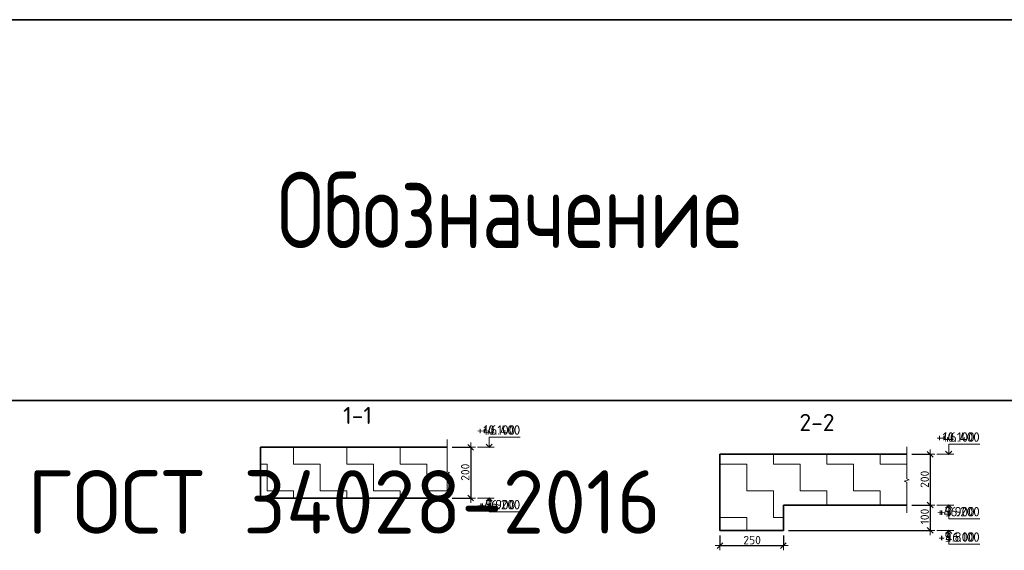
# Model space of a CAD drawing. Header units: metres. Extents: x -38 to 97, y -15 to 21.
# Tile 151 of 184: x 70.32 to 74.2, y 12.68 to 14.77. Entities that reach past the tile are written whole.
import ezdxf

# ---------------------------------------------------------------- set-up
doc = ezdxf.new("R2010")
doc.units = ezdxf.units.M
doc.header["$PDMODE"] = 65
for name, color, linetype, lineweight in [('XR$3$Размерная линия_ общее', 7, 'Continuous', 13), ('XR$4$Размерная линия_ общее', 7, 'Continuous', 13), ('XR$6$Размерная линия_ общее', 7, 'Continuous', 13)]:
    doc.layers.add(name, color=color, linetype=linetype, lineweight=lineweight)
doc.styles.add('ISOCPEUR', font='txt')
doc.dimstyles.new('DIMSTYLE_8', dxfattribs={"dimtxt": 0.033, "dimasz": 0.0375, "dimexe": 0, "dimexo": 0, "dimgap": 0.0165, "dimtad": 2, "dimdec": 0, "dimlfac": 1000, "dimrnd": 1, "dimzin": 12, "dimdsep": 46, "dimtxsty": 'ISOCPEUR', "dimblk1": 'ALL_ML_STRICH', "dimblk2": 'ALL_ML_STRICH', "dimsah": 1, "dimcen": 0, "dimclrd": 7, "dimclre": 256, "dimclrt": 7, "dimadec": 0, "dimazin": 0, "dimtfac": 1, "dimtdec": 0, "dimtix": 1, "dimtmove": 2, "dimatfit": 3, "dimfxl": 0, "dimtzin": 0, "dimlwd": 0, "dimlwe": -3, "dimarcsym": 0})
pattern_1 = [(0, (0.21, 0.21), (0.105, 0.105), [0.105, -0.105]), (90, (0.21, 0.21), (-0.105, 0.105), [0.105, -0.105])]

# ---------------------------------------------------------------- blocks, each defined once
blk = doc.blocks.new('ЭЛЕМЕНТ_УЗОРА_0')
at = {"color": 7, "linetype": 'Continuous', "lineweight": 13, "transparency": 33554687}
blk.add_line((72.0051, 12.8573), (72.0051, 12.8573), dxfattribs=at)
blk.add_lwpolyline([(72.0051, 13.1173), (72.0051, 12.9901), (72.0151, 12.9865), (71.9951, 12.9816), (72.0051, 12.9774), (72.0051, 12.8573)], dxfattribs=at)
blk = doc.blocks.new('ALL_ML_STRICH')
at = {"color": 0, "linetype": 'ByBlock', "lineweight": -2}
for p, q in [((-1, 0), (0.5, 0)), ((-0.3, -0.3), (0.3, 0.3)), ((0, -0.5), (0, 0.5))]:
    blk.add_line(p, q, dxfattribs=at)
blk = doc.blocks.new('*D46')
at = {"layer": 'DEFPOINTS', "color": 7, "linetype": 'Continuous', "lineweight": 13, "transparency": 33554687}
for p in [(72.0051, 13.0873), (72.0975, 13.0873), (72.0051, 12.8873)]:
    blk.add_point(p, dxfattribs=at)
at = {"layer": 'XR$3$Размерная линия_ общее', "color": 253, "linetype": 'Continuous', "lineweight": -2, "true_color": 0xa0a0a0, "transparency": 33554687}
for p, q in [((72.0251, 13.0873), (72.0975, 13.0873)), ((72.0251, 12.8873), (72.0975, 12.8873))]:
    blk.add_line(p, q, dxfattribs=at)
at = {"layer": 'XR$3$Размерная линия_ общее', "color": 7, "linetype": 'Continuous', "lineweight": -2, "transparency": 33554687}
blk.add_line((72.0975, 13.0873), (72.0975, 12.8873), dxfattribs=at)
at = {"layer": 'XR$3$Размерная линия_ общее', "color": 7, "linetype": 'Continuous', "lineweight": 13, "transparency": 33554687, "xscale": 0.0375, "yscale": 0.0375, "zscale": 0.0375}
for p, rotation in [((72.0975, 13.0873), 90), ((72.0975, 12.8873), 270)]:
    blk.add_blockref('ALL_ML_STRICH', p, dxfattribs=dict(at, rotation=rotation))
at = {"layer": 'XR$3$Размерная линия_ общее', "color": 7, "linetype": 'Continuous', "lineweight": 13, "transparency": 33554687, "insert": (72.076, 12.9889), "char_height": 0.033, "width": 0.099, "attachment_point": 5, "rotation": 90, "style": 'ISOCPEUR'}
blk.add_mtext('\\A1;{200}', dxfattribs=at)
blk = doc.blocks.new('СЛОЖНЫЙ_ОБЪЕКТ_1')
at = {"color": 7, "linetype": 'Continuous', "lineweight": 13, "transparency": 33554687}
blk.add_line((72.1905, 13.0873), (72.1238, 13.0873), dxfattribs=at)
blk.add_lwpolyline([(72.1705, 13.0873), (72.1705, 13.1273), (72.2728, 13.1273)], dxfattribs=at)
at = {"color": 7, "linetype": 'Continuous', "lineweight": 35, "transparency": 33554687}
blk.add_lwpolyline([(72.1584, 13.0994), (72.1705, 13.0873), (72.1826, 13.0994)], dxfattribs=at)
blk = doc.blocks.new('СЛОЖНЫЙ_ОБЪЕКТ_2')
at = {"color": 7, "linetype": 'Continuous', "lineweight": 13, "transparency": 33554687}
blk.add_line((72.1905, 12.8873), (72.1238, 12.8873), dxfattribs=at)
at = {"color": 7, "linetype": 'Continuous', "lineweight": 35, "transparency": 33554687}
blk.add_lwpolyline([(72.1584, 12.8752), (72.1705, 12.8873), (72.1826, 12.8752)], dxfattribs=at)
at = {"color": 7, "linetype": 'Continuous', "lineweight": 13, "transparency": 33554687}
blk.add_lwpolyline([(72.1705, 12.8873), (72.1705, 12.8333), (72.2728, 12.8333)], dxfattribs=at)
blk = doc.blocks.new('ЭЛЕМЕНТ_УЗОРА_3')
at = {"color": 7, "linetype": 'Continuous', "lineweight": 13, "transparency": 33554687}
blk.add_line((73.8149, 12.8295), (73.8149, 12.8295), dxfattribs=at)
blk.add_lwpolyline([(73.8149, 13.0895), (73.8149, 12.9623), (73.8249, 12.9587), (73.8049, 12.9538), (73.8149, 12.9496), (73.8149, 12.8295)], dxfattribs=at)
blk = doc.blocks.new('СЛОЖНЫЙ_ОБЪЕКТ_3')
at = {"color": 7, "linetype": 'Continuous', "lineweight": 13, "transparency": 33554687}
blk.add_line((74.0002, 13.0595), (73.9336, 13.0595), dxfattribs=at)
at = {"color": 7, "linetype": 'Continuous', "lineweight": 35, "transparency": 33554687}
blk.add_lwpolyline([(73.9681, 13.0716), (73.9802, 13.0595), (73.9923, 13.0716)], dxfattribs=at)
at = {"color": 7, "linetype": 'Continuous', "lineweight": 13, "transparency": 33554687}
blk.add_lwpolyline([(73.9802, 13.0595), (73.9802, 13.0995), (74.0826, 13.0995)], dxfattribs=at)
blk = doc.blocks.new('СЛОЖНЫЙ_ОБЪЕКТ_4')
at = {"color": 7, "linetype": 'Continuous', "lineweight": 13, "transparency": 33554687}
blk.add_line((74.0002, 12.8595), (73.9336, 12.8595), dxfattribs=at)
at = {"color": 7, "linetype": 'Continuous', "lineweight": 35, "transparency": 33554687}
blk.add_lwpolyline([(73.9681, 12.8474), (73.9802, 12.8595), (73.9923, 12.8474)], dxfattribs=at)
at = {"color": 7, "linetype": 'Continuous', "lineweight": 13, "transparency": 33554687}
blk.add_lwpolyline([(73.9802, 12.8595), (73.9802, 12.8055), (74.0826, 12.8055)], dxfattribs=at)
blk = doc.blocks.new('*D52')
at = {"layer": 'DEFPOINTS', "color": 7, "linetype": 'Continuous', "lineweight": 13, "transparency": 33554687}
for p in [(73.8149, 13.0595), (73.9073, 13.0595), (73.8149, 12.8595)]:
    blk.add_point(p, dxfattribs=at)
at = {"layer": 'XR$3$Размерная линия_ общее', "color": 253, "linetype": 'Continuous', "lineweight": -2, "true_color": 0xa0a0a0, "transparency": 33554687}
for p, q in [((73.8349, 13.0595), (73.9073, 13.0595)), ((73.8349, 12.8595), (73.9073, 12.8595))]:
    blk.add_line(p, q, dxfattribs=at)
at = {"layer": 'XR$3$Размерная линия_ общее', "color": 7, "linetype": 'Continuous', "lineweight": -2, "transparency": 33554687}
blk.add_line((73.9073, 13.0595), (73.9073, 12.8595), dxfattribs=at)
at = {"layer": 'XR$3$Размерная линия_ общее', "color": 7, "linetype": 'Continuous', "lineweight": 13, "transparency": 33554687, "xscale": 0.0375, "yscale": 0.0375, "zscale": 0.0375}
for p, rotation in [((73.9073, 13.0595), 90), ((73.9073, 12.8595), 270)]:
    blk.add_blockref('ALL_ML_STRICH', p, dxfattribs=dict(at, rotation=rotation))
at = {"layer": 'XR$3$Размерная линия_ общее', "color": 7, "linetype": 'Continuous', "lineweight": 13, "transparency": 33554687, "insert": (73.8858, 12.9611), "char_height": 0.033, "width": 0.099, "attachment_point": 5, "rotation": 90, "style": 'ISOCPEUR'}
blk.add_mtext('\\A1;{200}', dxfattribs=at)
blk = doc.blocks.new('*D53')
at = {"layer": 'DEFPOINTS', "color": 7, "linetype": 'Continuous', "lineweight": 13, "transparency": 33554687}
for p in [(73.8149, 12.8595), (73.9073, 12.8595), (73.3294, 12.7595)]:
    blk.add_point(p, dxfattribs=at)
at = {"layer": 'XR$3$Размерная линия_ общее', "color": 253, "linetype": 'Continuous', "lineweight": -2, "true_color": 0xa0a0a0, "transparency": 33554687}
for p, q in [((73.8349, 12.8595), (73.9073, 12.8595)), ((73.3494, 12.7595), (73.9073, 12.7595))]:
    blk.add_line(p, q, dxfattribs=at)
at = {"layer": 'XR$3$Размерная линия_ общее', "color": 7, "linetype": 'Continuous', "lineweight": -2, "transparency": 33554687}
blk.add_line((73.9073, 12.8595), (73.9073, 12.7595), dxfattribs=at)
at = {"layer": 'XR$3$Размерная линия_ общее', "color": 7, "linetype": 'Continuous', "lineweight": 13, "transparency": 33554687, "xscale": 0.0375, "yscale": 0.0375, "zscale": 0.0375}
for p, rotation in [((73.9073, 12.8595), 90), ((73.9073, 12.7595), 270)]:
    blk.add_blockref('ALL_ML_STRICH', p, dxfattribs=dict(at, rotation=rotation))
at = {"layer": 'XR$3$Размерная линия_ общее', "color": 7, "linetype": 'Continuous', "lineweight": 13, "transparency": 33554687, "insert": (73.8858, 12.8144), "char_height": 0.033, "width": 0.099, "attachment_point": 5, "rotation": 90, "style": 'ISOCPEUR'}
blk.add_mtext('\\A1;{100}', dxfattribs=at)
blk = doc.blocks.new('СЛОЖНЫЙ_ОБЪЕКТ_5')
at = {"color": 7, "linetype": 'Continuous', "lineweight": 13, "transparency": 33554687}
blk.add_line((74.0002, 12.7595), (73.9336, 12.7595), dxfattribs=at)
at = {"color": 7, "linetype": 'Continuous', "lineweight": 35, "transparency": 33554687}
blk.add_lwpolyline([(73.9681, 12.7474), (73.9802, 12.7595), (73.9923, 12.7474)], dxfattribs=at)
at = {"color": 7, "linetype": 'Continuous', "lineweight": 13, "transparency": 33554687}
blk.add_lwpolyline([(73.9802, 12.7595), (73.9802, 12.7055), (74.0826, 12.7055)], dxfattribs=at)
blk = doc.blocks.new('*D55')
at = {"layer": 'DEFPOINTS', "color": 7, "linetype": 'Continuous', "lineweight": 13, "transparency": 33554687}
for p in [(73.0794, 12.7595), (73.3294, 12.7595), (73.0794, 12.7)]:
    blk.add_point(p, dxfattribs=at)
at = {"layer": 'XR$3$Размерная линия_ общее', "color": 253, "linetype": 'Continuous', "lineweight": -2, "true_color": 0xa0a0a0, "transparency": 33554687}
for p, q in [((73.0794, 12.7395), (73.0794, 12.7)), ((73.3294, 12.7395), (73.3294, 12.7))]:
    blk.add_line(p, q, dxfattribs=at)
at = {"layer": 'XR$3$Размерная линия_ общее', "color": 7, "linetype": 'Continuous', "lineweight": -2, "transparency": 33554687}
blk.add_line((73.0794, 12.7), (73.3294, 12.7), dxfattribs=at)
at = {"layer": 'XR$3$Размерная линия_ общее', "color": 7, "linetype": 'Continuous', "lineweight": 13, "transparency": 33554687, "xscale": 0.0375, "yscale": 0.0375, "zscale": 0.0375, "rotation": 180}
blk.add_blockref('ALL_ML_STRICH', (73.0794, 12.7), dxfattribs=at)
at = {"layer": 'XR$3$Размерная линия_ общее', "color": 7, "linetype": 'Continuous', "lineweight": 13, "transparency": 33554687, "xscale": 0.0375, "yscale": 0.0375, "zscale": 0.0375}
blk.add_blockref('ALL_ML_STRICH', (73.3294, 12.7), dxfattribs=at)
at = {"layer": 'XR$3$Размерная линия_ общее', "color": 7, "linetype": 'Continuous', "lineweight": 13, "transparency": 33554687, "insert": (73.206, 12.7215), "char_height": 0.033, "width": 0.099, "attachment_point": 5, "style": 'ISOCPEUR'}
blk.add_mtext('\\A1;{250}', dxfattribs=at)
blk = doc.blocks.new('ЭЛЕМЕНТ_УЗОРА_14')
at = {"color": 7, "linetype": 'Continuous', "lineweight": 13, "transparency": 33554687}
blk.add_line((72.0051, 12.8573), (72.0051, 12.8573), dxfattribs=at)
blk.add_lwpolyline([(72.0051, 13.1173), (72.0051, 12.9901), (72.0151, 12.9865), (71.9951, 12.9816), (72.0051, 12.9774), (72.0051, 12.8573)], dxfattribs=at)
blk = doc.blocks.new('*D282')
at = {"layer": 'DEFPOINTS', "color": 7, "linetype": 'Continuous', "lineweight": 13, "transparency": 33554687}
for p in [(72.0051, 13.0873), (72.0975, 13.0873), (72.0051, 12.8873)]:
    blk.add_point(p, dxfattribs=at)
at = {"layer": 'XR$4$Размерная линия_ общее', "color": 253, "linetype": 'Continuous', "lineweight": -2, "true_color": 0xa0a0a0, "transparency": 33554687}
for p, q in [((72.0251, 13.0873), (72.0975, 13.0873)), ((72.0251, 12.8873), (72.0975, 12.8873))]:
    blk.add_line(p, q, dxfattribs=at)
at = {"layer": 'XR$4$Размерная линия_ общее', "color": 7, "linetype": 'Continuous', "lineweight": -2, "transparency": 33554687}
blk.add_line((72.0975, 13.0873), (72.0975, 12.8873), dxfattribs=at)
at = {"layer": 'XR$4$Размерная линия_ общее', "color": 7, "linetype": 'Continuous', "lineweight": 13, "transparency": 33554687, "xscale": 0.0375, "yscale": 0.0375, "zscale": 0.0375}
for p, rotation in [((72.0975, 13.0873), 90), ((72.0975, 12.8873), 270)]:
    blk.add_blockref('ALL_ML_STRICH', p, dxfattribs=dict(at, rotation=rotation))
at = {"layer": 'XR$4$Размерная линия_ общее', "color": 7, "linetype": 'Continuous', "lineweight": 13, "transparency": 33554687, "insert": (72.076, 12.9889), "char_height": 0.033, "width": 0.099, "attachment_point": 5, "rotation": 90, "style": 'ISOCPEUR'}
blk.add_mtext('\\A1;{200}', dxfattribs=at)
blk = doc.blocks.new('СЛОЖНЫЙ_ОБЪЕКТ_56')
at = {"color": 7, "linetype": 'Continuous', "lineweight": 13, "transparency": 33554687}
blk.add_line((72.1905, 13.0873), (72.1238, 13.0873), dxfattribs=at)
blk.add_lwpolyline([(72.1705, 13.0873), (72.1705, 13.1273), (72.2728, 13.1273)], dxfattribs=at)
at = {"color": 7, "linetype": 'Continuous', "lineweight": 35, "transparency": 33554687}
blk.add_lwpolyline([(72.1584, 13.0994), (72.1705, 13.0873), (72.1826, 13.0994)], dxfattribs=at)
blk = doc.blocks.new('СЛОЖНЫЙ_ОБЪЕКТ_57')
at = {"color": 7, "linetype": 'Continuous', "lineweight": 13, "transparency": 33554687}
blk.add_line((72.1905, 12.8873), (72.1238, 12.8873), dxfattribs=at)
at = {"color": 7, "linetype": 'Continuous', "lineweight": 35, "transparency": 33554687}
blk.add_lwpolyline([(72.1584, 12.8752), (72.1705, 12.8873), (72.1826, 12.8752)], dxfattribs=at)
at = {"color": 7, "linetype": 'Continuous', "lineweight": 13, "transparency": 33554687}
blk.add_lwpolyline([(72.1705, 12.8873), (72.1705, 12.8333), (72.2728, 12.8333)], dxfattribs=at)
blk = doc.blocks.new('ЭЛЕМЕНТ_УЗОРА_17')
at = {"color": 7, "linetype": 'Continuous', "lineweight": 13, "transparency": 33554687}
blk.add_line((73.8149, 12.8295), (73.8149, 12.8295), dxfattribs=at)
blk.add_lwpolyline([(73.8149, 13.0895), (73.8149, 12.9623), (73.8249, 12.9587), (73.8049, 12.9538), (73.8149, 12.9496), (73.8149, 12.8295)], dxfattribs=at)
blk = doc.blocks.new('СЛОЖНЫЙ_ОБЪЕКТ_58')
at = {"color": 7, "linetype": 'Continuous', "lineweight": 13, "transparency": 33554687}
blk.add_line((74.0002, 13.0595), (73.9336, 13.0595), dxfattribs=at)
at = {"color": 7, "linetype": 'Continuous', "lineweight": 35, "transparency": 33554687}
blk.add_lwpolyline([(73.9681, 13.0716), (73.9802, 13.0595), (73.9923, 13.0716)], dxfattribs=at)
at = {"color": 7, "linetype": 'Continuous', "lineweight": 13, "transparency": 33554687}
blk.add_lwpolyline([(73.9802, 13.0595), (73.9802, 13.0995), (74.0826, 13.0995)], dxfattribs=at)
blk = doc.blocks.new('СЛОЖНЫЙ_ОБЪЕКТ_59')
at = {"color": 7, "linetype": 'Continuous', "lineweight": 13, "transparency": 33554687}
blk.add_line((74.0002, 12.8595), (73.9336, 12.8595), dxfattribs=at)
at = {"color": 7, "linetype": 'Continuous', "lineweight": 35, "transparency": 33554687}
blk.add_lwpolyline([(73.9681, 12.8474), (73.9802, 12.8595), (73.9923, 12.8474)], dxfattribs=at)
at = {"color": 7, "linetype": 'Continuous', "lineweight": 13, "transparency": 33554687}
blk.add_lwpolyline([(73.9802, 12.8595), (73.9802, 12.8055), (74.0826, 12.8055)], dxfattribs=at)
blk = doc.blocks.new('*D288')
at = {"layer": 'DEFPOINTS', "color": 7, "linetype": 'Continuous', "lineweight": 13, "transparency": 33554687}
for p in [(73.8149, 13.0595), (73.9073, 13.0595), (73.8149, 12.8595)]:
    blk.add_point(p, dxfattribs=at)
at = {"layer": 'XR$4$Размерная линия_ общее', "color": 253, "linetype": 'Continuous', "lineweight": -2, "true_color": 0xa0a0a0, "transparency": 33554687}
for p, q in [((73.8349, 13.0595), (73.9073, 13.0595)), ((73.8349, 12.8595), (73.9073, 12.8595))]:
    blk.add_line(p, q, dxfattribs=at)
at = {"layer": 'XR$4$Размерная линия_ общее', "color": 7, "linetype": 'Continuous', "lineweight": -2, "transparency": 33554687}
blk.add_line((73.9073, 13.0595), (73.9073, 12.8595), dxfattribs=at)
at = {"layer": 'XR$4$Размерная линия_ общее', "color": 7, "linetype": 'Continuous', "lineweight": 13, "transparency": 33554687, "xscale": 0.0375, "yscale": 0.0375, "zscale": 0.0375}
for p, rotation in [((73.9073, 13.0595), 90), ((73.9073, 12.8595), 270)]:
    blk.add_blockref('ALL_ML_STRICH', p, dxfattribs=dict(at, rotation=rotation))
at = {"layer": 'XR$4$Размерная линия_ общее', "color": 7, "linetype": 'Continuous', "lineweight": 13, "transparency": 33554687, "insert": (73.8858, 12.9611), "char_height": 0.033, "width": 0.099, "attachment_point": 5, "rotation": 90, "style": 'ISOCPEUR'}
blk.add_mtext('\\A1;{200}', dxfattribs=at)
blk = doc.blocks.new('*D289')
at = {"layer": 'DEFPOINTS', "color": 7, "linetype": 'Continuous', "lineweight": 13, "transparency": 33554687}
for p in [(73.8149, 12.8595), (73.9073, 12.8595), (73.3294, 12.7595)]:
    blk.add_point(p, dxfattribs=at)
at = {"layer": 'XR$4$Размерная линия_ общее', "color": 253, "linetype": 'Continuous', "lineweight": -2, "true_color": 0xa0a0a0, "transparency": 33554687}
for p, q in [((73.8349, 12.8595), (73.9073, 12.8595)), ((73.3494, 12.7595), (73.9073, 12.7595))]:
    blk.add_line(p, q, dxfattribs=at)
at = {"layer": 'XR$4$Размерная линия_ общее', "color": 7, "linetype": 'Continuous', "lineweight": -2, "transparency": 33554687}
blk.add_line((73.9073, 12.8595), (73.9073, 12.7595), dxfattribs=at)
at = {"layer": 'XR$4$Размерная линия_ общее', "color": 7, "linetype": 'Continuous', "lineweight": 13, "transparency": 33554687, "xscale": 0.0375, "yscale": 0.0375, "zscale": 0.0375}
for p, rotation in [((73.9073, 12.8595), 90), ((73.9073, 12.7595), 270)]:
    blk.add_blockref('ALL_ML_STRICH', p, dxfattribs=dict(at, rotation=rotation))
at = {"layer": 'XR$4$Размерная линия_ общее', "color": 7, "linetype": 'Continuous', "lineweight": 13, "transparency": 33554687, "insert": (73.8858, 12.8144), "char_height": 0.033, "width": 0.099, "attachment_point": 5, "rotation": 90, "style": 'ISOCPEUR'}
blk.add_mtext('\\A1;{100}', dxfattribs=at)
blk = doc.blocks.new('СЛОЖНЫЙ_ОБЪЕКТ_60')
at = {"color": 7, "linetype": 'Continuous', "lineweight": 13, "transparency": 33554687}
blk.add_line((74.0002, 12.7595), (73.9336, 12.7595), dxfattribs=at)
at = {"color": 7, "linetype": 'Continuous', "lineweight": 35, "transparency": 33554687}
blk.add_lwpolyline([(73.9681, 12.7474), (73.9802, 12.7595), (73.9923, 12.7474)], dxfattribs=at)
at = {"color": 7, "linetype": 'Continuous', "lineweight": 13, "transparency": 33554687}
blk.add_lwpolyline([(73.9802, 12.7595), (73.9802, 12.7055), (74.0826, 12.7055)], dxfattribs=at)
blk = doc.blocks.new('*D291')
at = {"layer": 'DEFPOINTS', "color": 7, "linetype": 'Continuous', "lineweight": 13, "transparency": 33554687}
for p in [(73.0794, 12.7595), (73.3294, 12.7595), (73.0794, 12.7)]:
    blk.add_point(p, dxfattribs=at)
at = {"layer": 'XR$4$Размерная линия_ общее', "color": 253, "linetype": 'Continuous', "lineweight": -2, "true_color": 0xa0a0a0, "transparency": 33554687}
for p, q in [((73.0794, 12.7395), (73.0794, 12.7)), ((73.3294, 12.7395), (73.3294, 12.7))]:
    blk.add_line(p, q, dxfattribs=at)
at = {"layer": 'XR$4$Размерная линия_ общее', "color": 7, "linetype": 'Continuous', "lineweight": -2, "transparency": 33554687}
blk.add_line((73.0794, 12.7), (73.3294, 12.7), dxfattribs=at)
at = {"layer": 'XR$4$Размерная линия_ общее', "color": 7, "linetype": 'Continuous', "lineweight": 13, "transparency": 33554687, "xscale": 0.0375, "yscale": 0.0375, "zscale": 0.0375, "rotation": 180}
blk.add_blockref('ALL_ML_STRICH', (73.0794, 12.7), dxfattribs=at)
at = {"layer": 'XR$4$Размерная линия_ общее', "color": 7, "linetype": 'Continuous', "lineweight": 13, "transparency": 33554687, "xscale": 0.0375, "yscale": 0.0375, "zscale": 0.0375}
blk.add_blockref('ALL_ML_STRICH', (73.3294, 12.7), dxfattribs=at)
at = {"layer": 'XR$4$Размерная линия_ общее', "color": 7, "linetype": 'Continuous', "lineweight": 13, "transparency": 33554687, "insert": (73.206, 12.7215), "char_height": 0.033, "width": 0.099, "attachment_point": 5, "style": 'ISOCPEUR'}
blk.add_mtext('\\A1;{250}', dxfattribs=at)
blk = doc.blocks.new('ЭЛЕМЕНТ_УЗОРА_30')
at = {"color": 7, "linetype": 'Continuous', "lineweight": 13, "transparency": 33554687}
blk.add_line((72.0051, 12.8573), (72.0051, 12.8573), dxfattribs=at)
blk.add_lwpolyline([(72.0051, 13.1173), (72.0051, 12.9901), (72.0151, 12.9865), (71.9951, 12.9816), (72.0051, 12.9774), (72.0051, 12.8573)], dxfattribs=at)
blk = doc.blocks.new('*D610')
at = {"layer": 'DEFPOINTS', "color": 7, "linetype": 'Continuous', "lineweight": 13, "transparency": 33554687}
for p in [(72.0051, 13.0873), (72.0975, 13.0873), (72.0051, 12.8873)]:
    blk.add_point(p, dxfattribs=at)
at = {"layer": 'XR$6$Размерная линия_ общее', "color": 253, "linetype": 'Continuous', "lineweight": -2, "true_color": 0xa0a0a0, "transparency": 33554687}
for p, q in [((72.0251, 13.0873), (72.0975, 13.0873)), ((72.0251, 12.8873), (72.0975, 12.8873))]:
    blk.add_line(p, q, dxfattribs=at)
at = {"layer": 'XR$6$Размерная линия_ общее', "color": 7, "linetype": 'Continuous', "lineweight": -2, "transparency": 33554687}
blk.add_line((72.0975, 13.0873), (72.0975, 12.8873), dxfattribs=at)
at = {"layer": 'XR$6$Размерная линия_ общее', "color": 7, "linetype": 'Continuous', "lineweight": 13, "transparency": 33554687, "xscale": 0.0375, "yscale": 0.0375, "zscale": 0.0375}
for p, rotation in [((72.0975, 13.0873), 90), ((72.0975, 12.8873), 270)]:
    blk.add_blockref('ALL_ML_STRICH', p, dxfattribs=dict(at, rotation=rotation))
at = {"layer": 'XR$6$Размерная линия_ общее', "color": 7, "linetype": 'Continuous', "lineweight": 13, "transparency": 33554687, "insert": (72.076, 12.9889), "char_height": 0.033, "width": 0.099, "attachment_point": 5, "rotation": 90, "style": 'ISOCPEUR'}
blk.add_mtext('\\A1;{200}', dxfattribs=at)
blk = doc.blocks.new('ЭЛЕМЕНТ_УЗОРА_31')
at = {"color": 7, "linetype": 'Continuous', "lineweight": 13, "transparency": 33554687}
blk.add_line((73.8149, 12.8295), (73.8149, 12.8295), dxfattribs=at)
blk.add_lwpolyline([(73.8149, 13.0895), (73.8149, 12.9623), (73.8249, 12.9587), (73.8049, 12.9538), (73.8149, 12.9496), (73.8149, 12.8295)], dxfattribs=at)
blk = doc.blocks.new('*D612')
at = {"layer": 'DEFPOINTS', "color": 7, "linetype": 'Continuous', "lineweight": 13, "transparency": 33554687}
for p in [(73.8149, 13.0595), (73.9073, 13.0595), (73.8149, 12.8595)]:
    blk.add_point(p, dxfattribs=at)
at = {"layer": 'XR$6$Размерная линия_ общее', "color": 253, "linetype": 'Continuous', "lineweight": -2, "true_color": 0xa0a0a0, "transparency": 33554687}
for p, q in [((73.8349, 13.0595), (73.9073, 13.0595)), ((73.8349, 12.8595), (73.9073, 12.8595))]:
    blk.add_line(p, q, dxfattribs=at)
at = {"layer": 'XR$6$Размерная линия_ общее', "color": 7, "linetype": 'Continuous', "lineweight": -2, "transparency": 33554687}
blk.add_line((73.9073, 13.0595), (73.9073, 12.8595), dxfattribs=at)
at = {"layer": 'XR$6$Размерная линия_ общее', "color": 7, "linetype": 'Continuous', "lineweight": 13, "transparency": 33554687, "xscale": 0.0375, "yscale": 0.0375, "zscale": 0.0375}
for p, rotation in [((73.9073, 13.0595), 90), ((73.9073, 12.8595), 270)]:
    blk.add_blockref('ALL_ML_STRICH', p, dxfattribs=dict(at, rotation=rotation))
at = {"layer": 'XR$6$Размерная линия_ общее', "color": 7, "linetype": 'Continuous', "lineweight": 13, "transparency": 33554687, "insert": (73.8858, 12.9611), "char_height": 0.033, "width": 0.099, "attachment_point": 5, "rotation": 90, "style": 'ISOCPEUR'}
blk.add_mtext('\\A1;{200}', dxfattribs=at)
blk = doc.blocks.new('*D613')
at = {"layer": 'DEFPOINTS', "color": 7, "linetype": 'Continuous', "lineweight": 13, "transparency": 33554687}
for p in [(73.8149, 12.8595), (73.9073, 12.8595), (73.3294, 12.7595)]:
    blk.add_point(p, dxfattribs=at)
at = {"layer": 'XR$6$Размерная линия_ общее', "color": 253, "linetype": 'Continuous', "lineweight": -2, "true_color": 0xa0a0a0, "transparency": 33554687}
for p, q in [((73.8349, 12.8595), (73.9073, 12.8595)), ((73.3494, 12.7595), (73.9073, 12.7595))]:
    blk.add_line(p, q, dxfattribs=at)
at = {"layer": 'XR$6$Размерная линия_ общее', "color": 7, "linetype": 'Continuous', "lineweight": -2, "transparency": 33554687}
blk.add_line((73.9073, 12.8595), (73.9073, 12.7595), dxfattribs=at)
at = {"layer": 'XR$6$Размерная линия_ общее', "color": 7, "linetype": 'Continuous', "lineweight": 13, "transparency": 33554687, "xscale": 0.0375, "yscale": 0.0375, "zscale": 0.0375}
for p, rotation in [((73.9073, 12.8595), 90), ((73.9073, 12.7595), 270)]:
    blk.add_blockref('ALL_ML_STRICH', p, dxfattribs=dict(at, rotation=rotation))
at = {"layer": 'XR$6$Размерная линия_ общее', "color": 7, "linetype": 'Continuous', "lineweight": 13, "transparency": 33554687, "insert": (73.8858, 12.8144), "char_height": 0.033, "width": 0.099, "attachment_point": 5, "rotation": 90, "style": 'ISOCPEUR'}
blk.add_mtext('\\A1;{100}', dxfattribs=at)
blk = doc.blocks.new('*D614')
at = {"layer": 'DEFPOINTS', "color": 7, "linetype": 'Continuous', "lineweight": 13, "transparency": 33554687}
for p in [(73.0794, 12.7595), (73.3294, 12.7595), (73.0794, 12.7)]:
    blk.add_point(p, dxfattribs=at)
at = {"layer": 'XR$6$Размерная линия_ общее', "color": 253, "linetype": 'Continuous', "lineweight": -2, "true_color": 0xa0a0a0, "transparency": 33554687}
for p, q in [((73.0794, 12.7395), (73.0794, 12.7)), ((73.3294, 12.7395), (73.3294, 12.7))]:
    blk.add_line(p, q, dxfattribs=at)
at = {"layer": 'XR$6$Размерная линия_ общее', "color": 7, "linetype": 'Continuous', "lineweight": -2, "transparency": 33554687}
blk.add_line((73.0794, 12.7), (73.3294, 12.7), dxfattribs=at)
at = {"layer": 'XR$6$Размерная линия_ общее', "color": 7, "linetype": 'Continuous', "lineweight": 13, "transparency": 33554687, "xscale": 0.0375, "yscale": 0.0375, "zscale": 0.0375, "rotation": 180}
blk.add_blockref('ALL_ML_STRICH', (73.0794, 12.7), dxfattribs=at)
at = {"layer": 'XR$6$Размерная линия_ общее', "color": 7, "linetype": 'Continuous', "lineweight": 13, "transparency": 33554687, "xscale": 0.0375, "yscale": 0.0375, "zscale": 0.0375}
blk.add_blockref('ALL_ML_STRICH', (73.3294, 12.7), dxfattribs=at)
at = {"layer": 'XR$6$Размерная линия_ общее', "color": 7, "linetype": 'Continuous', "lineweight": 13, "transparency": 33554687, "insert": (73.206, 12.7215), "char_height": 0.033, "width": 0.099, "attachment_point": 5, "style": 'ISOCPEUR'}
blk.add_mtext('\\A1;{250}', dxfattribs=at)
blk = doc.blocks.new('СЛОЖНЫЙ_ОБЪЕКТ_100')
at = {"color": 7, "linetype": 'Continuous', "lineweight": 13, "transparency": 33554687}
blk.add_line((72.1905, 13.0873), (72.1238, 13.0873), dxfattribs=at)
blk.add_lwpolyline([(72.1705, 13.0873), (72.1705, 13.1273), (72.2928, 13.1273)], dxfattribs=at)
at = {"color": 7, "linetype": 'Continuous', "lineweight": 35, "transparency": 33554687}
blk.add_lwpolyline([(72.1584, 13.0994), (72.1705, 13.0873), (72.1826, 13.0994)], dxfattribs=at)
blk = doc.blocks.new('СЛОЖНЫЙ_ОБЪЕКТ_101')
at = {"color": 7, "linetype": 'Continuous', "lineweight": 13, "transparency": 33554687}
blk.add_line((72.1905, 12.8873), (72.1238, 12.8873), dxfattribs=at)
at = {"color": 7, "linetype": 'Continuous', "lineweight": 35, "transparency": 33554687}
blk.add_lwpolyline([(72.1584, 12.8752), (72.1705, 12.8873), (72.1826, 12.8752)], dxfattribs=at)
at = {"color": 7, "linetype": 'Continuous', "lineweight": 13, "transparency": 33554687}
blk.add_lwpolyline([(72.1705, 12.8873), (72.1705, 12.8333), (72.2928, 12.8333)], dxfattribs=at)
blk = doc.blocks.new('СЛОЖНЫЙ_ОБЪЕКТ_102')
at = {"color": 7, "linetype": 'Continuous', "lineweight": 13, "transparency": 33554687}
blk.add_line((74.0002, 13.0595), (73.9336, 13.0595), dxfattribs=at)
at = {"color": 7, "linetype": 'Continuous', "lineweight": 35, "transparency": 33554687}
blk.add_lwpolyline([(73.9681, 13.0716), (73.9802, 13.0595), (73.9923, 13.0716)], dxfattribs=at)
at = {"color": 7, "linetype": 'Continuous', "lineweight": 13, "transparency": 33554687}
blk.add_lwpolyline([(73.9802, 13.0595), (73.9802, 13.0995), (74.1026, 13.0995)], dxfattribs=at)
blk = doc.blocks.new('СЛОЖНЫЙ_ОБЪЕКТ_103')
at = {"color": 7, "linetype": 'Continuous', "lineweight": 13, "transparency": 33554687}
blk.add_line((74.0002, 12.8595), (73.9336, 12.8595), dxfattribs=at)
at = {"color": 7, "linetype": 'Continuous', "lineweight": 35, "transparency": 33554687}
blk.add_lwpolyline([(73.9681, 12.8474), (73.9802, 12.8595), (73.9923, 12.8474)], dxfattribs=at)
at = {"color": 7, "linetype": 'Continuous', "lineweight": 13, "transparency": 33554687}
blk.add_lwpolyline([(73.9802, 12.8595), (73.9802, 12.8055), (74.1026, 12.8055)], dxfattribs=at)
blk = doc.blocks.new('СЛОЖНЫЙ_ОБЪЕКТ_104')
at = {"color": 7, "linetype": 'Continuous', "lineweight": 13, "transparency": 33554687}
blk.add_line((74.0002, 12.7595), (73.9336, 12.7595), dxfattribs=at)
at = {"color": 7, "linetype": 'Continuous', "lineweight": 35, "transparency": 33554687}
blk.add_lwpolyline([(73.9681, 12.7474), (73.9802, 12.7595), (73.9923, 12.7474)], dxfattribs=at)
at = {"color": 7, "linetype": 'Continuous', "lineweight": 13, "transparency": 33554687}
blk.add_lwpolyline([(73.9802, 12.7595), (73.9802, 12.7055), (74.1026, 12.7055)], dxfattribs=at)

msp = doc.modelspace()

# ---------------------------------------------------------------- hatches: boundary and pattern name
at = {"linetype": 'Continuous', "lineweight": 13, "transparency": 33554687}
h = msp.add_hatch(dxfattribs=at)
h.set_pattern_fill('____', scale=0.105, style=0, pattern_type=2)
h.set_pattern_definition(pattern_1)
h.paths.add_polyline_path([(71.2696, 13.0873), (71.2696, 12.8873), (72.0051, 12.8873), (72.0051, 13.0873)], flags=0)
h = msp.add_hatch(dxfattribs=at)
h.set_pattern_fill('____', scale=0.105, style=0, pattern_type=2)
h.set_pattern_definition(pattern_1)
h.paths.add_polyline_path([(71.2696, 13.0873), (71.2696, 12.8873), (72.0051, 12.8873), (72.0051, 13.0873)], flags=0)
h = msp.add_hatch(dxfattribs=at)
h.set_pattern_fill('____', scale=0.105, style=0, pattern_type=2)
h.set_pattern_definition(pattern_1)
h.paths.add_polyline_path([(71.2696, 13.0873), (71.2696, 12.8873), (72.0051, 12.8873), (72.0051, 13.0873)], flags=0)
h = msp.add_hatch(dxfattribs=at)
h.set_pattern_fill('____', scale=0.105, style=0, pattern_type=2)
h.set_pattern_definition(pattern_1)
h.paths.add_polyline_path([(73.8149, 13.0595), (73.0794, 13.0595), (73.0794, 12.7595), (73.3294, 12.7595), (73.3294, 12.8595), (73.8149, 12.8595)], flags=0)
h = msp.add_hatch(dxfattribs=at)
h.set_pattern_fill('____', scale=0.105, style=0, pattern_type=2)
h.set_pattern_definition(pattern_1)
h.paths.add_polyline_path([(73.8149, 13.0595), (73.0794, 13.0595), (73.0794, 12.7595), (73.3294, 12.7595), (73.3294, 12.8595), (73.8149, 12.8595)], flags=0)
h = msp.add_hatch(dxfattribs=at)
h.set_pattern_fill('____', scale=0.105, style=0, pattern_type=2)
h.set_pattern_definition(pattern_1)
h.paths.add_polyline_path([(73.8149, 13.0595), (73.0794, 13.0595), (73.0794, 12.7595), (73.3294, 12.7595), (73.3294, 12.8595), (73.8149, 12.8595)], flags=0)

# ---------------------------------------------------------------- linework, layer by layer
at = {"color": 7, "linetype": 'Continuous', "lineweight": 35, "transparency": 33554687}
for p, q in [((86.4198, 14.7717), (67.9198, 14.7717)), ((86.4198, 13.2717), (67.9198, 13.2717)), ((73.3294, 12.8595), (73.8149, 12.8595)), ((73.3294, 12.8595), (73.8149, 12.8595)), ((73.3294, 12.8595), (73.8149, 12.8595))]:
    msp.add_line(p, q, dxfattribs=at)
for points in [[(72.0051, 13.0873), (71.2696, 13.0873), (71.2696, 12.8873), (72.0051, 12.8873)], [(72.0051, 13.0873), (71.2696, 13.0873), (71.2696, 12.8873), (72.0051, 12.8873)], [(72.0051, 13.0873), (71.2696, 13.0873), (71.2696, 12.8873), (72.0051, 12.8873)], [(73.8149, 13.0595), (73.0794, 13.0595), (73.0794, 12.8595)], [(73.8149, 13.0595), (73.0794, 13.0595), (73.0794, 12.8595)], [(73.8149, 13.0595), (73.0794, 13.0595), (73.0794, 12.8595)], [(73.0794, 12.8595), (73.0794, 12.7595), (73.3294, 12.7595), (73.3294, 12.8595)], [(73.0794, 12.8595), (73.0794, 12.7595), (73.3294, 12.7595), (73.3294, 12.8595)], [(73.0794, 12.8595), (73.0794, 12.7595), (73.3294, 12.7595), (73.3294, 12.8595)]]:
    msp.add_lwpolyline(points, dxfattribs=at)

# ---------------------------------------------------------------- block references
at = {"color": 7, "linetype": 'Continuous', "lineweight": 13, "transparency": 33554687}
for name in ['ЭЛЕМЕНТ_УЗОРА_0', 'ЭЛЕМЕНТ_УЗОРА_14', 'ЭЛЕМЕНТ_УЗОРА_30', 'ЭЛЕМЕНТ_УЗОРА_3', 'ЭЛЕМЕНТ_УЗОРА_17', 'ЭЛЕМЕНТ_УЗОРА_31']:
    msp.add_blockref(name, (0, 0), dxfattribs=at)
at = {"color": 7, "linetype": 'Continuous', "lineweight": 35, "transparency": 33554687}
for name in ['СЛОЖНЫЙ_ОБЪЕКТ_1', 'СЛОЖНЫЙ_ОБЪЕКТ_56', 'СЛОЖНЫЙ_ОБЪЕКТ_100', 'СЛОЖНЫЙ_ОБЪЕКТ_3', 'СЛОЖНЫЙ_ОБЪЕКТ_58', 'СЛОЖНЫЙ_ОБЪЕКТ_102', 'СЛОЖНЫЙ_ОБЪЕКТ_2', 'СЛОЖНЫЙ_ОБЪЕКТ_57', 'СЛОЖНЫЙ_ОБЪЕКТ_101', 'СЛОЖНЫЙ_ОБЪЕКТ_4', 'СЛОЖНЫЙ_ОБЪЕКТ_59', 'СЛОЖНЫЙ_ОБЪЕКТ_103', 'СЛОЖНЫЙ_ОБЪЕКТ_5', 'СЛОЖНЫЙ_ОБЪЕКТ_60', 'СЛОЖНЫЙ_ОБЪЕКТ_104']:
    msp.add_blockref(name, (0, 0), dxfattribs=at)

# ---------------------------------------------------------------- texts
at = {"color": 7, "linetype": 'Continuous', "lineweight": 35, "transparency": 33554687, "attachment_point": 7, "style": 'ISOCPEUR'}
for s, insert, char_height, width in [('\\W0.78;Обозначение', (71.3355, 13.8717), 0.3, 1.999529), ('\\W0.96;ГОСТ 34028-2016', (70.3506, 12.7467), 0.25, 2.743715)]:
    msp.add_mtext(s, dxfattribs=dict(at, insert=insert, char_height=char_height, width=width))
at = {"color": 7, "linetype": 'Continuous', "lineweight": 50, "transparency": 33554687, "char_height": 0.0675, "attachment_point": 5, "style": 'ISOCPEUR'}
for s, insert, width in [('\\A1;{\\fISOCPEUR|i0|b0;\\H0.067500;\\W1.000000;\\C7;1-1}\\P', (71.6518, 13.2127), 0.139696), ('\\A1;{\\fISOCPEUR|i0|b0;\\H0.067500;\\W1.000000;\\C7;1-1}\\P', (71.6518, 13.2127), 0.139696), ('\\A1;{\\fISOCPEUR|i0|b0;\\H0.067500;\\W1.000000;\\C7;1-1}\\P', (71.6518, 13.2127), 0.139696), ('\\A1;{\\fISOCPEUR|i0|b0;\\H0.067500;\\W1.000000;\\C7;2-2}\\P', (73.4615, 13.1849), 0.172565), ('\\A1;{\\fISOCPEUR|i0|b0;\\H0.067500;\\W1.000000;\\C7;2-2}\\P', (73.4615, 13.1849), 0.172565), ('\\A1;{\\fISOCPEUR|i0|b0;\\H0.067500;\\W1.000000;\\C7;2-2}\\P', (73.4615, 13.1849), 0.172565)]:
    msp.add_mtext(s, dxfattribs=dict(at, insert=insert, width=width))
at = {"color": 7, "linetype": 'Continuous', "lineweight": 13, "transparency": 33554687, "char_height": 0.0375, "attachment_point": 9, "style": 'ISOCPEUR'}
for s, insert, width in [('\\A1;{\\fISOCPEUR|i0|b0;\\H0.037500;\\W1.000000;\\C7;+10.100}\\P', (72.2728, 13.1365), 0.170106), ('\\A1;{\\fISOCPEUR|i0|b0;\\H0.037500;\\W1.000000;\\C7;+46.400}\\P', (72.2928, 13.1365), 0.194235), ('\\A1;{\\fISOCPEUR|i0|b0;\\H0.037500;\\W1.000000;\\C7;+4.100}\\P', (72.2728, 13.1365), 0.155671), ('\\A1;{\\fISOCPEUR|i0|b0;\\H0.037500;\\W1.000000;\\C7;+10.100}\\P', (74.0826, 13.1087), 0.170106), ('\\A1;{\\fISOCPEUR|i0|b0;\\H0.037500;\\W1.000000;\\C7;+46.400}\\P', (74.1026, 13.1087), 0.194235), ('\\A1;{\\fISOCPEUR|i0|b0;\\H0.037500;\\W1.000000;\\C7;+4.100}\\P', (74.0826, 13.1087), 0.155671), ('\\A1;{\\fISOCPEUR|i0|b0;\\H0.037500;\\W1.000000;\\C7;+46.200}\\P', (72.2928, 12.8425), 0.190469), ('\\A1;{\\fISOCPEUR|i0|b0;\\H0.037500;\\W1.000000;\\C7;+3.900}\\P', (72.2728, 12.8425), 0.160312), ('\\A1;{\\fISOCPEUR|i0|b0;\\H0.037500;\\W1.000000;\\C7;+9.900}\\P', (72.2728, 12.8425), 0.160312), ('\\A1;{\\fISOCPEUR|i0|b0;\\H0.037500;\\W1.000000;\\C7;+46.200}\\P', (74.1026, 12.8147), 0.190469), ('\\A1;{\\fISOCPEUR|i0|b0;\\H0.037500;\\W1.000000;\\C7;+3.900}\\P', (74.0826, 12.8147), 0.160312), ('\\A1;{\\fISOCPEUR|i0|b0;\\H0.037500;\\W1.000000;\\C7;+9.900}\\P', (74.0826, 12.8147), 0.160312), ('\\A1;{\\fISOCPEUR|i0|b0;\\H0.037500;\\W1.000000;\\C7;+46.100}\\P', (74.1026, 12.7147), 0.182188), ('\\A1;{\\fISOCPEUR|i0|b0;\\H0.037500;\\W1.000000;\\C7;+3.800}\\P', (74.0826, 12.7147), 0.160312), ('\\A1;{\\fISOCPEUR|i0|b0;\\H0.037500;\\W1.000000;\\C7;+9.800}\\P', (74.0826, 12.7147), 0.160312)]:
    msp.add_mtext(s, dxfattribs=dict(at, insert=insert, width=width))

# ---------------------------------------------------------------- dimensions: what is measured, and where the dimension line sits
at = {"layer": 'XR$3$Размерная линия_ общее', "color": 7, "linetype": 'Continuous', "lineweight": 13, "transparency": 33554687}
for base, p1, p2, picture, middle in [((72.0975, 12.8873), (72.0251, 13.0873), (72.0251, 12.8873), '*D46', (72.076, 12.9889)), ((73.9073, 12.8595), (73.8349, 13.0595), (73.8349, 12.8595), '*D52', (73.8858, 12.9611)), ((73.9073, 12.7595), (73.8349, 12.8595), (73.3494, 12.7595), '*D53', (73.8858, 12.8144))]:
    dim = msp.add_linear_dim(base=base, p1=p1, p2=p2, angle=270, dimstyle='DIMSTYLE_8', override={"dimpost": '<>', "dimclrd": 7, "dimclre": 253, "dimclrt": 7, "dimlwd": 0, "dimlwe": 65533}, dxfattribs=at)
    dim.commit()
    dim.dimension.update_dxf_attribs({"geometry": picture, "text_midpoint": middle, "dimtype": 160})
dim = msp.add_linear_dim(base=(73.3294, 12.7), p1=(73.0794, 12.7395), p2=(73.3294, 12.7395), dimstyle='DIMSTYLE_8', override={"dimpost": '<>', "dimclrd": 7, "dimclre": 253, "dimclrt": 7, "dimlwd": 0, "dimlwe": 65533}, dxfattribs=at)
dim.commit()
dim.dimension.update_dxf_attribs({"geometry": '*D55', "text_midpoint": (73.206, 12.7215), "dimtype": 160})
at = {"layer": 'XR$4$Размерная линия_ общее', "color": 7, "linetype": 'Continuous', "lineweight": 13, "transparency": 33554687}
for base, p1, p2, picture, middle in [((72.0975, 12.8873), (72.0251, 13.0873), (72.0251, 12.8873), '*D282', (72.076, 12.9889)), ((73.9073, 12.8595), (73.8349, 13.0595), (73.8349, 12.8595), '*D288', (73.8858, 12.9611)), ((73.9073, 12.7595), (73.8349, 12.8595), (73.3494, 12.7595), '*D289', (73.8858, 12.8144))]:
    dim = msp.add_linear_dim(base=base, p1=p1, p2=p2, angle=270, dimstyle='DIMSTYLE_8', override={"dimpost": '<>', "dimclrd": 7, "dimclre": 253, "dimclrt": 7, "dimlwd": 0, "dimlwe": 65533}, dxfattribs=at)
    dim.commit()
    dim.dimension.update_dxf_attribs({"geometry": picture, "text_midpoint": middle, "dimtype": 160})
dim = msp.add_linear_dim(base=(73.3294, 12.7), p1=(73.0794, 12.7395), p2=(73.3294, 12.7395), dimstyle='DIMSTYLE_8', override={"dimpost": '<>', "dimclrd": 7, "dimclre": 253, "dimclrt": 7, "dimlwd": 0, "dimlwe": 65533}, dxfattribs=at)
dim.commit()
dim.dimension.update_dxf_attribs({"geometry": '*D291', "text_midpoint": (73.206, 12.7215), "dimtype": 160})
at = {"layer": 'XR$6$Размерная линия_ общее', "color": 7, "linetype": 'Continuous', "lineweight": 13, "transparency": 33554687}
for base, p1, p2, picture, middle in [((72.0975, 12.8873), (72.0251, 13.0873), (72.0251, 12.8873), '*D610', (72.076, 12.9889)), ((73.9073, 12.8595), (73.8349, 13.0595), (73.8349, 12.8595), '*D612', (73.8858, 12.9611)), ((73.9073, 12.7595), (73.8349, 12.8595), (73.3494, 12.7595), '*D613', (73.8858, 12.8144))]:
    dim = msp.add_linear_dim(base=base, p1=p1, p2=p2, angle=270, dimstyle='DIMSTYLE_8', override={"dimpost": '<>', "dimclrd": 7, "dimclre": 253, "dimclrt": 7, "dimlwd": 0, "dimlwe": 65533}, dxfattribs=at)
    dim.commit()
    dim.dimension.update_dxf_attribs({"geometry": picture, "text_midpoint": middle, "dimtype": 160})
dim = msp.add_linear_dim(base=(73.3294, 12.7), p1=(73.0794, 12.7395), p2=(73.3294, 12.7395), dimstyle='DIMSTYLE_8', override={"dimpost": '<>', "dimclrd": 7, "dimclre": 253, "dimclrt": 7, "dimlwd": 0, "dimlwe": 65533}, dxfattribs=at)
dim.commit()
dim.dimension.update_dxf_attribs({"geometry": '*D614', "text_midpoint": (73.206, 12.7215), "dimtype": 160})

doc.saveas('drawing.dxf')
